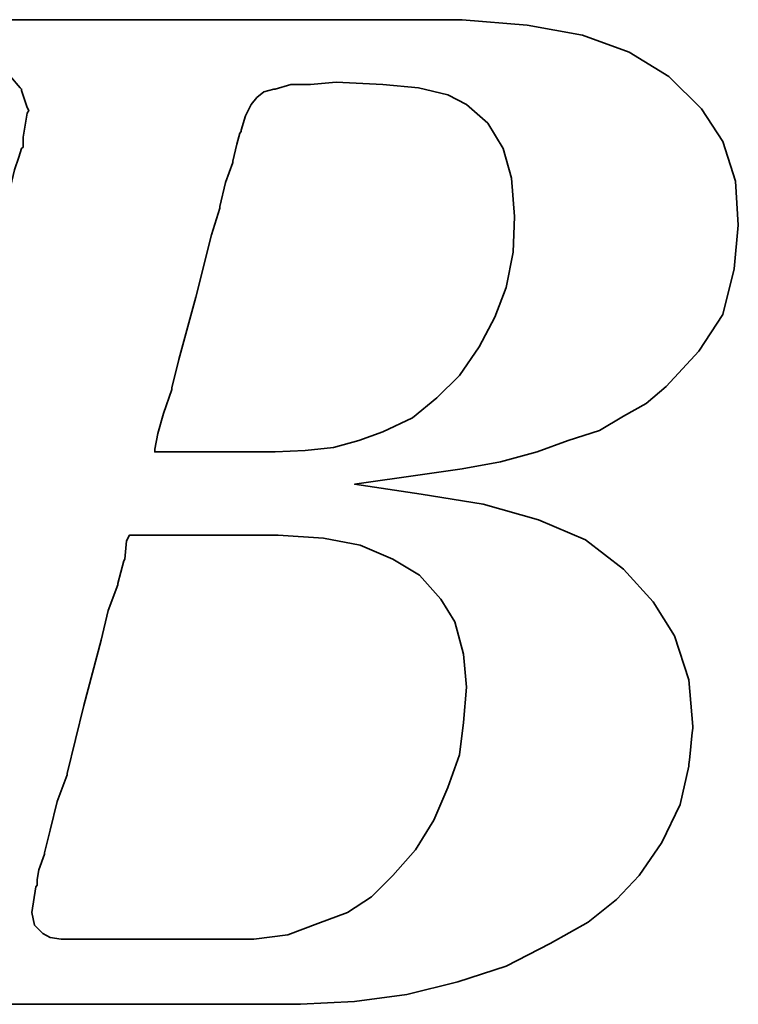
# Model space of a CAD drawing. Header units: millimetres. Extents: x 778 to 970, y 785 to 917.
# Tile 22 of 54: x 935.96 to 937.42, y 854.36 to 856.36. Entities that reach past the tile are written whole.
import ezdxf

# ---------------------------------------------------------------- set-up
doc = ezdxf.new("R2010")
doc.units = ezdxf.units.MM
doc.header["$LTSCALE"] = 0.1
doc.layers.add('layer 1', color=7, linetype='CONTINUOUS')

msp = doc.modelspace()

# ---------------------------------------------------------------- linework, layer by layer
at = {"layer": 'layer 1', "color": 1, "lineweight": 35}
for points, knots in [([(935.5645, 854.5776), (935.5645, 854.5776), (935.5417, 854.5257), (935.5417, 854.5257), (935.5417, 854.5257), (935.5417, 854.5257), (935.5387, 854.52), (935.5387, 854.52), (935.5387, 854.52), (935.5387, 854.52), (935.5387, 854.517), (935.5387, 854.517), (935.5387, 854.517), (935.5387, 854.517), (935.5045, 854.4828), (935.5045, 854.4828), (935.5045, 854.4828), (935.5045, 854.4828), (935.5015, 854.4828), (935.5015, 854.4828), (935.5015, 854.4828), (935.5015, 854.4828), (935.4985, 854.4798), (935.4985, 854.4798), (935.4985, 854.4798), (935.4985, 854.4798), (935.4523, 854.4567), (935.4523, 854.4567), (935.4523, 854.4567), (935.4523, 854.4567), (935.4469, 854.4567), (935.4469, 854.4567), (935.4469, 854.4567), (935.4469, 854.4567), (935.4439, 854.454), (935.4439, 854.454), (935.4439, 854.454), (935.4439, 854.454), (935.3917, 854.448), (935.3917, 854.448), (935.3917, 854.448), (935.3917, 854.448), (935.3893, 854.448), (935.3893, 854.448), (935.3893, 854.448), (935.3893, 854.448), (935.3833, 854.448), (935.3833, 854.448), (935.3833, 854.448), (935.3833, 854.448), (935.3659, 854.448), (935.3659, 854.448), (935.3659, 854.448), (935.3659, 854.448), (935.3197, 854.448), (935.3197, 854.448), (935.3197, 854.448), (935.3197, 854.448), (935.2741, 854.448), (935.2741, 854.448), (935.2741, 854.448), (935.2741, 854.448), (935.2681, 854.448), (935.2681, 854.448), (935.2681, 854.448), (935.2681, 854.448), (935.2681, 854.4453), (935.2681, 854.4453), (935.2681, 854.4453), (935.2681, 854.4453), (935.2651, 854.4423), (935.2651, 854.4423), (935.2651, 854.4423), (935.2651, 854.4423), (935.2537, 854.3994), (935.2537, 854.3994), (935.2537, 854.3994), (935.2537, 854.3994), (935.2453, 854.3589), (935.2453, 854.3589), (935.2453, 854.3589), (935.2453, 854.3589), (935.2507, 854.3589), (935.2507, 854.3589), (935.2507, 854.3589), (935.2507, 854.3589), (935.2741, 854.3589), (935.2741, 854.3589), (935.2741, 854.3589), (935.2741, 854.3589), (935.3371, 854.3589), (935.3371, 854.3589), (935.3371, 854.3589), (935.3371, 854.3589), (935.4238, 854.3589), (935.4238, 854.3589), (935.4238, 854.3589), (935.4238, 854.3589), (935.5213, 854.3589), (935.5213, 854.3589), (935.5213, 854.3589), (935.5213, 854.3589), (935.6365, 854.3589), (935.6365, 854.3589), (935.6365, 854.3589), (935.6365, 854.3589), (935.8729, 854.3589), (935.8729, 854.3589), (935.8729, 854.3589), (935.8729, 854.3589), (936.1147, 854.3589), (936.1147, 854.3589), (936.1147, 854.3589), (936.1147, 854.3589), (936.2299, 854.3589), (936.2299, 854.3589), (936.2299, 854.3589), (936.2299, 854.3589), (936.3277, 854.3589), (936.3277, 854.3589), (936.3277, 854.3589), (936.3277, 854.3589), (936.4141, 854.3589), (936.4141, 854.3589), (936.4141, 854.3589), (936.4141, 854.3589), (936.4771, 854.3589), (936.4771, 854.3589), (936.4771, 854.3589), (936.4771, 854.3589), (936.5005, 854.3589), (936.5005, 854.3589), (936.5005, 854.3589), (936.5005, 854.3589), (936.5179, 854.3589), (936.5179, 854.3589), (936.5179, 854.3589), (936.5179, 854.3589), (936.5293, 854.3589), (936.5293, 854.3589), (936.5293, 854.3589), (936.5293, 854.3589), (936.5347, 854.3589), (936.5347, 854.3589), (936.5347, 854.3589), (936.5347, 854.3589), (936.6445, 854.3646), (936.6445, 854.3646), (936.6445, 854.3646), (936.6445, 854.3646), (936.7507, 854.379), (936.7507, 854.379), (936.7507, 854.379), (936.7507, 854.379), (936.8545, 854.4048), (936.8545, 854.4048), (936.8545, 854.4048), (936.8545, 854.4048), (936.9523, 854.4366), (936.9523, 854.4366), (936.9523, 854.4366), (936.9523, 854.4366), (937.0417, 854.4828), (937.0417, 854.4828), (937.0417, 854.4828), (937.0417, 854.4828), (937.1191, 854.5257), (937.1191, 854.5257), (937.1191, 854.5257), (937.1191, 854.5257), (937.1767, 854.5719), (937.1767, 854.5719), (937.1767, 854.5719), (937.1767, 854.5719), (937.2229, 854.6208), (937.2229, 854.6208), (937.2229, 854.6208), (937.2229, 854.6208), (937.2691, 854.6874), (937.2691, 854.6874), (937.2691, 854.6874), (937.2691, 854.6874), (937.3063, 854.7648), (937.3063, 854.7648), (937.3063, 854.7648), (937.3063, 854.7648), (937.3237, 854.8428), (937.3237, 854.8428), (937.3237, 854.8428), (937.3237, 854.8428), (937.3321, 854.9232), (937.3321, 854.9232), (937.3321, 854.9232), (937.3321, 854.9232), (937.3237, 855.018), (937.3237, 855.018), (937.3237, 855.018), (937.3237, 855.018), (937.2949, 855.1074), (937.2949, 855.1074), (937.2949, 855.1074), (937.2949, 855.1074), (937.2517, 855.1764), (937.2517, 855.1764), (937.2517, 855.1764), (937.2517, 855.1764), (937.1911, 855.243), (937.1911, 855.243), (937.1911, 855.243), (937.1911, 855.243), (937.1137, 855.303), (937.1137, 855.303), (937.1137, 855.303), (937.1137, 855.303), (937.0183, 855.3435), (937.0183, 855.3435), (937.0183, 855.3435), (937.0183, 855.3435), (936.9061, 855.375), (936.9061, 855.375), (936.9061, 855.375), (936.9061, 855.375), (936.7795, 855.3954), (936.7795, 855.3954), (936.7795, 855.3954), (936.7795, 855.3954), (936.6445, 855.4158), (936.6445, 855.4158), (936.6445, 855.4158), (936.6445, 855.4158), (936.7825, 855.4356), (936.7825, 855.4356), (936.7825, 855.4356), (936.7825, 855.4356), (936.8629, 855.447), (936.8629, 855.447), (936.8629, 855.447), (936.8629, 855.447), (936.9409, 855.4614), (936.9409, 855.4614), (936.9409, 855.4614), (936.9409, 855.4614), (937.0159, 855.4815), (937.0159, 855.4815), (937.0159, 855.4815), (937.0159, 855.4815), (937.0789, 855.5046), (937.0789, 855.5046), (937.0789, 855.5046), (937.0789, 855.5046), (937.1425, 855.525), (937.1425, 855.525), (937.1425, 855.525), (937.1425, 855.525), (937.1911, 855.5538), (937.1911, 855.5538), (937.1911, 855.5538), (937.1911, 855.5538), (937.2373, 855.5796), (937.2373, 855.5796), (937.2373, 855.5796), (937.2373, 855.5796), (937.2778, 855.6144), (937.2778, 855.6144), (937.2778, 855.6144), (937.2778, 855.6144), (937.3441, 855.6864), (937.3441, 855.6864), (937.3441, 855.6864), (937.3441, 855.6864), (937.3927, 855.7608), (937.3927, 855.7608), (937.3927, 855.7608), (937.3927, 855.7608), (937.4161, 855.8532), (937.4161, 855.8532), (937.4161, 855.8532), (937.4161, 855.8532), (937.4245, 855.9423), (937.4245, 855.9423), (937.4245, 855.9423), (937.4245, 855.9423), (937.4185, 856.0314), (937.4185, 856.0314), (937.4185, 856.0314), (937.4185, 856.0314), (937.3927, 856.1124), (937.3927, 856.1124), (937.3927, 856.1124), (937.3927, 856.1124), (937.3495, 856.1784), (937.3495, 856.1784), (937.3495, 856.1784), (937.3495, 856.1784), (937.2832, 856.2444), (937.2832, 856.2444), (937.2832, 856.2444), (937.2832, 856.2444), (937.2028, 856.2936), (937.2028, 856.2936), (937.2028, 856.2936), (937.2028, 856.2936), (937.1077, 856.3284), (937.1077, 856.3284), (937.1077, 856.3284), (937.1077, 856.3284), (936.9955, 856.3482), (936.9955, 856.3482), (936.9955, 856.3482), (936.9955, 856.3482), (936.8629, 856.3596), (936.8629, 856.3596), (936.8629, 856.3596), (936.8629, 856.3596), (936.8515, 856.3596), (936.8515, 856.3596), (936.8515, 856.3596), (936.8515, 856.3596), (936.8113, 856.3596), (936.8113, 856.3596), (936.8113, 856.3596), (936.8113, 856.3596), (936.7537, 856.3596), (936.7537, 856.3596), (936.7537, 856.3596), (936.7537, 856.3596), (936.6787, 856.3596), (936.6787, 856.3596), (936.6787, 856.3596), (936.6787, 856.3596), (936.5869, 856.3596), (936.5869, 856.3596), (936.5869, 856.3596), (936.5869, 856.3596), (936.4891, 856.3596), (936.4891, 856.3596), (936.4891, 856.3596), (936.4891, 856.3596), (936.2698, 856.3596), (936.2698, 856.3596), (936.2698, 856.3596), (936.2698, 856.3596), (936.0511, 856.3596), (936.0511, 856.3596), (936.0511, 856.3596), (936.0511, 856.3596), (935.9533, 856.3596), (935.9533, 856.3596), (935.9533, 856.3596), (935.9533, 856.3596), (935.8615, 856.3596), (935.8615, 856.3596), (935.8615, 856.3596), (935.8615, 856.3596), (935.7865, 856.3596), (935.7865, 856.3596), (935.7865, 856.3596), (935.7865, 856.3596), (935.7262, 856.3596), (935.7262, 856.3596), (935.7262, 856.3596), (935.7262, 856.3596), (935.6941, 856.3596), (935.6941, 856.3596), (935.6941, 856.3596), (935.6941, 856.3596), (935.6941, 856.3569), (935.6941, 856.3569), (935.6941, 856.3569), (935.6941, 856.3569), (935.6911, 856.3542), (935.6911, 856.3542), (935.6911, 856.3542), (935.6911, 856.3542), (935.6797, 856.308), (935.6797, 856.308), (935.6797, 856.308), (935.6797, 856.308), (935.6713, 856.2708), (935.6713, 856.2708), (935.6713, 856.2708), (935.6713, 856.2708), (935.7343, 856.2708), (935.7343, 856.2708), (935.7343, 856.2708), (935.7343, 856.2708), (935.7919, 856.2708), (935.7919, 856.2708), (935.7919, 856.2708), (935.7919, 856.2708), (935.8096, 856.2708), (935.8096, 856.2708), (935.8096, 856.2708), (935.8096, 856.2708), (935.815, 856.2708), (935.815, 856.2708), (935.815, 856.2708), (935.815, 856.2708), (935.8555, 856.2708), (935.8555, 856.2708), (935.8555, 856.2708), (935.8555, 856.2708), (935.8585, 856.2708), (935.8585, 856.2708), (935.8585, 856.2708), (935.8585, 856.2708), (935.8615, 856.2675), (935.8615, 856.2675), (935.8615, 856.2675), (935.8615, 856.2675), (935.8873, 856.2618), (935.8873, 856.2618), (935.8873, 856.2618), (935.8873, 856.2618), (935.9161, 856.2564), (935.9161, 856.2564), (935.9161, 856.2564), (935.9161, 856.2564), (935.9185, 856.2564), (935.9185, 856.2564), (935.9185, 856.2564), (935.9185, 856.2564), (935.9359, 856.2504), (935.9359, 856.2504), (935.9359, 856.2504), (935.9359, 856.2504), (935.9419, 856.2504), (935.9419, 856.2504), (935.9419, 856.2504), (935.9419, 856.2504), (935.9449, 856.2444), (935.9449, 856.2444), (935.9449, 856.2444), (935.9449, 856.2444), (935.9647, 856.2213), (935.9647, 856.2213), (935.9647, 856.2213), (935.9647, 856.2213), (935.9677, 856.2186), (935.9677, 856.2186), (935.9677, 856.2186), (935.9677, 856.2186), (935.9677, 856.2156), (935.9677, 856.2156), (935.9677, 856.2156), (935.9677, 856.2156), (935.9791, 856.1814), (935.9791, 856.1814), (935.9791, 856.1814), (935.9791, 856.1814), (935.9821, 856.1754), (935.9821, 856.1754), (935.9821, 856.1754), (935.9821, 856.1754), (935.9791, 856.17), (935.9791, 856.17), (935.9791, 856.17), (935.9791, 856.17), (935.9707, 856.1208), (935.9707, 856.1208), (935.9707, 856.1208), (935.9707, 856.1208), (935.9707, 856.1034), (935.9707, 856.1034), (935.9707, 856.1034), (935.9707, 856.1034), (935.9707, 856.1004), (935.9707, 856.1004), (935.9707, 856.1004), (935.9707, 856.1004), (935.9677, 856.098), (935.9677, 856.098), (935.9677, 856.098), (935.9677, 856.098), (935.962, 856.0806), (935.962, 856.0806), (935.962, 856.0806), (935.962, 856.0806), (935.9533, 856.0548), (935.9533, 856.0548), (935.9533, 856.0548), (935.9533, 856.0548), (935.9449, 856.02), (935.9449, 856.02), (935.9449, 856.02), (935.9449, 856.02), (935.9329, 855.9798), (935.9329, 855.9798), (935.9329, 855.9798), (935.9329, 855.9798), (935.9071, 855.8817), (935.9071, 855.8817), (935.9071, 855.8817), (935.9071, 855.8817), (935.8759, 855.7608), (935.8759, 855.7608), (935.8759, 855.7608), (935.8759, 855.7608), (935.8411, 855.6312), (935.8411, 855.6312), (935.8411, 855.6312), (935.8411, 855.6312), (935.7661, 855.3519), (935.7661, 855.3519), (935.7661, 855.3519), (935.7661, 855.3519), (935.6911, 855.0702), (935.6911, 855.0702), (935.6911, 855.0702), (935.6911, 855.0702), (935.6569, 854.9376), (935.6569, 854.9376), (935.6569, 854.9376), (935.6569, 854.9376), (935.6251, 854.8224), (935.6251, 854.8224), (935.6251, 854.8224), (935.6251, 854.8224), (935.5993, 854.7243), (935.5993, 854.7243), (935.5993, 854.7243), (935.5993, 854.7243), (935.5906, 854.6841), (935.5906, 854.6841), (935.5906, 854.6841), (935.5906, 854.6841), (935.5819, 854.6469), (935.5819, 854.6469), (935.5819, 854.6469), (935.5819, 854.6469), (935.5819, 854.6442), (935.5819, 854.6442), (935.5819, 854.6442), (935.5819, 854.6442), (935.5735, 854.6208), (935.5735, 854.6208), (935.5735, 854.6208), (935.5735, 854.6208), (935.5675, 854.5977), (935.5675, 854.5977), (935.5675, 854.5977), (935.5675, 854.5977), (935.5675, 854.589), (935.5675, 854.589), (935.5675, 854.589), (935.5675, 854.589), (935.5675, 854.5836), (935.5675, 854.5836), (935.5675, 854.5836), (935.5675, 854.5836), (935.5675, 854.5806), (935.5675, 854.5806), (935.5675, 854.5806), (935.5675, 854.5806), (935.5645, 854.5776), (935.5645, 854.5776)], [0, 0, 0, 0, 0.007194, 0.007194, 0.007194, 0.007194, 0.014388, 0.014388, 0.014388, 0.014388, 0.021583, 0.021583, 0.021583, 0.021583, 0.028777, 0.028777, 0.028777, 0.028777, 0.035971, 0.035971, 0.035971, 0.035971, 0.043165, 0.043165, 0.043165, 0.043165, 0.05036, 0.05036, 0.05036, 0.05036, 0.057554, 0.057554, 0.057554, 0.057554, 0.064748, 0.064748, 0.064748, 0.064748, 0.071942, 0.071942, 0.071942, 0.071942, 0.079137, 0.079137, 0.079137, 0.079137, 0.086331, 0.086331, 0.086331, 0.086331, 0.093525, 0.093525, 0.093525, 0.093525, 0.100719, 0.100719, 0.100719, 0.100719, 0.107914, 0.107914, 0.107914, 0.107914, 0.115108, 0.115108, 0.115108, 0.115108, 0.122302, 0.122302, 0.122302, 0.122302, 0.129496, 0.129496, 0.129496, 0.129496, 0.136691, 0.136691, 0.136691, 0.136691, 0.143885, 0.143885, 0.143885, 0.143885, 0.151079, 0.151079, 0.151079, 0.151079, 0.158273, 0.158273, 0.158273, 0.158273, 0.165468, 0.165468, 0.165468, 0.165468, 0.172662, 0.172662, 0.172662, 0.172662, 0.179856, 0.179856, 0.179856, 0.179856, 0.18705, 0.18705, 0.18705, 0.18705, 0.194245, 0.194245, 0.194245, 0.194245, 0.201439, 0.201439, 0.201439, 0.201439, 0.208633, 0.208633, 0.208633, 0.208633, 0.215827, 0.215827, 0.215827, 0.215827, 0.223022, 0.223022, 0.223022, 0.223022, 0.230216, 0.230216, 0.230216, 0.230216, 0.23741, 0.23741, 0.23741, 0.23741, 0.244604, 0.244604, 0.244604, 0.244604, 0.251799, 0.251799, 0.251799, 0.251799, 0.258993, 0.258993, 0.258993, 0.258993, 0.266187, 0.266187, 0.266187, 0.266187, 0.273381, 0.273381, 0.273381, 0.273381, 0.280576, 0.280576, 0.280576, 0.280576, 0.28777, 0.28777, 0.28777, 0.28777, 0.294964, 0.294964, 0.294964, 0.294964, 0.302158, 0.302158, 0.302158, 0.302158, 0.309353, 0.309353, 0.309353, 0.309353, 0.316547, 0.316547, 0.316547, 0.316547, 0.323741, 0.323741, 0.323741, 0.323741, 0.330935, 0.330935, 0.330935, 0.330935, 0.338129, 0.338129, 0.338129, 0.33813, 0.345324, 0.345324, 0.345324, 0.345324, 0.352518, 0.352518, 0.352518, 0.352518, 0.359712, 0.359712, 0.359712, 0.359712, 0.366906, 0.366906, 0.366906, 0.366906, 0.374101, 0.374101, 0.374101, 0.374101, 0.381295, 0.381295, 0.381295, 0.381295, 0.388489, 0.388489, 0.388489, 0.388489, 0.395683, 0.395683, 0.395683, 0.395683, 0.402878, 0.402878, 0.402878, 0.402878, 0.410072, 0.410072, 0.410072, 0.410072, 0.417266, 0.417266, 0.417266, 0.417266, 0.42446, 0.42446, 0.42446, 0.42446, 0.431655, 0.431655, 0.431655, 0.431655, 0.438849, 0.438849, 0.438849, 0.438849, 0.446043, 0.446043, 0.446043, 0.446043, 0.453237, 0.453237, 0.453237, 0.453237, 0.460432, 0.460432, 0.460432, 0.460432, 0.467626, 0.467626, 0.467626, 0.467626, 0.47482, 0.47482, 0.47482, 0.47482, 0.482014, 0.482014, 0.482014, 0.482014, 0.489209, 0.489209, 0.489209, 0.489209, 0.496403, 0.496403, 0.496403, 0.496403, 0.503597, 0.503597, 0.503597, 0.503597, 0.510791, 0.510791, 0.510791, 0.510791, 0.517986, 0.517986, 0.517986, 0.517986, 0.52518, 0.52518, 0.52518, 0.52518, 0.532374, 0.532374, 0.532374, 0.532374, 0.539568, 0.539568, 0.539568, 0.539568, 0.546763, 0.546763, 0.546763, 0.546763, 0.553957, 0.553957, 0.553957, 0.553957, 0.561151, 0.561151, 0.561151, 0.561151, 0.568345, 0.568345, 0.568345, 0.568345, 0.57554, 0.57554, 0.57554, 0.57554, 0.582734, 0.582734, 0.582734, 0.582734, 0.589928, 0.589928, 0.589928, 0.589928, 0.597122, 0.597122, 0.597122, 0.597122, 0.604317, 0.604317, 0.604317, 0.604317, 0.611511, 0.611511, 0.611511, 0.611511, 0.618705, 0.618705, 0.618705, 0.618705, 0.625899, 0.625899, 0.625899, 0.625899, 0.633094, 0.633094, 0.633094, 0.633094, 0.640288, 0.640288, 0.640288, 0.640288, 0.647482, 0.647482, 0.647482, 0.647482, 0.654676, 0.654676, 0.654676, 0.654676, 0.661871, 0.661871, 0.661871, 0.661871, 0.669065, 0.669065, 0.669065, 0.669065, 0.676259, 0.676259, 0.676259, 0.676259, 0.683453, 0.683453, 0.683453, 0.683453, 0.690647, 0.690647, 0.690647, 0.690647, 0.697842, 0.697842, 0.697842, 0.697842, 0.705036, 0.705036, 0.705036, 0.705036, 0.71223, 0.71223, 0.71223, 0.71223, 0.719424, 0.719424, 0.719424, 0.719424, 0.726619, 0.726619, 0.726619, 0.726619, 0.733813, 0.733813, 0.733813, 0.733813, 0.741007, 0.741007, 0.741007, 0.741007, 0.748201, 0.748201, 0.748201, 0.748201, 0.755396, 0.755396, 0.755396, 0.755396, 0.76259, 0.76259, 0.76259, 0.76259, 0.769784, 0.769784, 0.769784, 0.769784, 0.776978, 0.776978, 0.776978, 0.776978, 0.784173, 0.784173, 0.784173, 0.784173, 0.791367, 0.791367, 0.791367, 0.791367, 0.798561, 0.798561, 0.798561, 0.798561, 0.805755, 0.805755, 0.805755, 0.805755, 0.81295, 0.81295, 0.81295, 0.81295, 0.820144, 0.820144, 0.820144, 0.820144, 0.827338, 0.827338, 0.827338, 0.827338, 0.834532, 0.834532, 0.834532, 0.834532, 0.841727, 0.841727, 0.841727, 0.841727, 0.848921, 0.848921, 0.848921, 0.848921, 0.856115, 0.856115, 0.856115, 0.856115, 0.863309, 0.863309, 0.863309, 0.863309, 0.870504, 0.870504, 0.870504, 0.870504, 0.877698, 0.877698, 0.877698, 0.877698, 0.884892, 0.884892, 0.884892, 0.884892, 0.892086, 0.892086, 0.892086, 0.892086, 0.899281, 0.899281, 0.899281, 0.899281, 0.906475, 0.906475, 0.906475, 0.906475, 0.913669, 0.913669, 0.913669, 0.913669, 0.920863, 0.920863, 0.920863, 0.920863, 0.928058, 0.928058, 0.928058, 0.928058, 0.935252, 0.935252, 0.935252, 0.935252, 0.942446, 0.942446, 0.942446, 0.942446, 0.94964, 0.94964, 0.94964, 0.94964, 0.956835, 0.956835, 0.956835, 0.956835, 0.964029, 0.964029, 0.964029, 0.964029, 0.971223, 0.971223, 0.971223, 0.971223, 0.978417, 0.978417, 0.978417, 0.978417, 0.985612, 0.985612, 0.985612, 0.985612, 0.992806, 0.992806, 0.992806, 0.992806, 1, 1, 1, 1]), ([(936.4225, 856.164), (936.4225, 856.164), (936.4141, 856.1352), (936.4141, 856.1352), (936.4141, 856.1352), (936.4141, 856.1352), (936.4141, 856.1322), (936.4141, 856.1322), (936.4141, 856.1322), (936.4141, 856.1322), (936.4111, 856.1292), (936.4111, 856.1292), (936.4111, 856.1292), (936.4111, 856.1292), (936.4051, 856.1064), (936.4051, 856.1064), (936.4051, 856.1064), (936.4051, 856.1064), (936.3967, 856.0719), (936.3967, 856.0719), (936.3967, 856.0719), (936.3967, 856.0719), (936.3967, 856.0692), (936.3967, 856.0692), (936.3967, 856.0692), (936.3967, 856.0692), (936.3823, 856.029), (936.3823, 856.029), (936.3823, 856.029), (936.3823, 856.029), (936.3706, 855.9798), (936.3706, 855.9798), (936.3706, 855.9798), (936.3706, 855.9798), (936.3706, 855.9768), (936.3706, 855.9768), (936.3706, 855.9768), (936.3706, 855.9768), (936.3535, 855.9222), (936.3535, 855.9222), (936.3535, 855.9222), (936.3535, 855.9222), (936.3217, 855.7956), (936.3217, 855.7956), (936.3217, 855.7956), (936.3217, 855.7956), (936.2875, 855.669), (936.2875, 855.669), (936.2875, 855.669), (936.2875, 855.669), (936.2731, 855.6114), (936.2731, 855.6114), (936.2731, 855.6114), (936.2731, 855.6114), (936.2731, 855.6084), (936.2731, 855.6084), (936.2731, 855.6084), (936.2731, 855.6084), (936.2557, 855.5592), (936.2557, 855.5592), (936.2557, 855.5592), (936.2557, 855.5592), (936.2443, 855.519), (936.2443, 855.519), (936.2443, 855.519), (936.2443, 855.519), (936.2383, 855.4872), (936.2383, 855.4872), (936.2383, 855.4872), (936.2383, 855.4872), (936.2383, 855.4815), (936.2383, 855.4815), (936.2383, 855.4815), (936.2383, 855.4815), (936.2527, 855.4815), (936.2527, 855.4815), (936.2527, 855.4815), (936.2527, 855.4815), (936.2989, 855.4815), (936.2989, 855.4815), (936.2989, 855.4815), (936.2989, 855.4815), (936.3505, 855.4815), (936.3505, 855.4815), (936.3505, 855.4815), (936.3505, 855.4815), (936.4027, 855.4815), (936.4027, 855.4815), (936.4027, 855.4815), (936.4027, 855.4815), (936.4429, 855.4815), (936.4429, 855.4815), (936.4429, 855.4815), (936.4429, 855.4815), (936.4717, 855.4815), (936.4717, 855.4815), (936.4717, 855.4815), (936.4717, 855.4815), (936.4831, 855.4815), (936.4831, 855.4815), (936.4831, 855.4815), (936.4831, 855.4815), (936.5437, 855.4845), (936.5437, 855.4845), (936.5437, 855.4845), (936.5437, 855.4845), (936.6013, 855.4905), (936.6013, 855.4905), (936.6013, 855.4905), (936.6013, 855.4905), (936.6529, 855.5046), (936.6529, 855.5046), (936.6529, 855.5046), (936.6529, 855.5046), (936.7021, 855.522), (936.7021, 855.522), (936.7021, 855.522), (936.7021, 855.522), (936.7621, 855.5508), (936.7621, 855.5508), (936.7621, 855.5508), (936.7621, 855.5508), (936.8113, 855.591), (936.8113, 855.591), (936.8113, 855.591), (936.8113, 855.591), (936.8575, 855.6369), (936.8575, 855.6369), (936.8575, 855.6369), (936.8575, 855.6369), (936.8977, 855.6948), (936.8977, 855.6948), (936.8977, 855.6948), (936.8977, 855.6948), (936.9295, 855.7554), (936.9295, 855.7554), (936.9295, 855.7554), (936.9295, 855.7554), (936.9523, 855.8154), (936.9523, 855.8154), (936.9523, 855.8154), (936.9523, 855.8154), (936.9667, 855.8874), (936.9667, 855.8874), (936.9667, 855.8874), (936.9667, 855.8874), (936.9697, 855.9594), (936.9697, 855.9594), (936.9697, 855.9594), (936.9697, 855.9594), (936.9637, 856.0374), (936.9637, 856.0374), (936.9637, 856.0374), (936.9637, 856.0374), (936.9463, 856.098), (936.9463, 856.098), (936.9463, 856.098), (936.9463, 856.098), (936.9151, 856.1496), (936.9151, 856.1496), (936.9151, 856.1496), (936.9151, 856.1496), (936.8719, 856.1871), (936.8719, 856.1871), (936.8719, 856.1871), (936.8719, 856.1871), (936.8341, 856.2072), (936.8341, 856.2072), (936.8341, 856.2072), (936.8341, 856.2072), (936.7741, 856.2213), (936.7741, 856.2213), (936.7741, 856.2213), (936.7741, 856.2213), (936.7021, 856.2276), (936.7021, 856.2276), (936.7021, 856.2276), (936.7021, 856.2276), (936.6067, 856.233), (936.6067, 856.233), (936.6067, 856.233), (936.6067, 856.233), (936.5551, 856.2276), (936.5551, 856.2276), (936.5551, 856.2276), (936.5551, 856.2276), (936.5524, 856.2276), (936.5524, 856.2276), (936.5524, 856.2276), (936.5524, 856.2276), (936.5149, 856.2276), (936.5149, 856.2276), (936.5149, 856.2276), (936.5149, 856.2276), (936.4831, 856.2186), (936.4831, 856.2186), (936.4831, 856.2186), (936.4831, 856.2186), (936.4801, 856.2186), (936.4801, 856.2186), (936.4801, 856.2186), (936.4801, 856.2186), (936.4603, 856.2132), (936.4603, 856.2132), (936.4603, 856.2132), (936.4603, 856.2132), (936.4459, 856.2012), (936.4459, 856.2012), (936.4459, 856.2012), (936.4459, 856.2012), (936.4339, 856.1871), (936.4339, 856.1871), (936.4339, 856.1871), (936.4339, 856.1871), (936.4225, 856.164), (936.4225, 856.164)], [0, 0, 0, 0, 0.018519, 0.018519, 0.018519, 0.018519, 0.037037, 0.037037, 0.037037, 0.037037, 0.055556, 0.055556, 0.055556, 0.055556, 0.074074, 0.074074, 0.074074, 0.074074, 0.092593, 0.092593, 0.092593, 0.092593, 0.111111, 0.111111, 0.111111, 0.111111, 0.12963, 0.12963, 0.12963, 0.12963, 0.148148, 0.148148, 0.148148, 0.148148, 0.166667, 0.166667, 0.166667, 0.166667, 0.185185, 0.185185, 0.185185, 0.185185, 0.203704, 0.203704, 0.203704, 0.203704, 0.222222, 0.222222, 0.222222, 0.222222, 0.240741, 0.240741, 0.240741, 0.240741, 0.259259, 0.259259, 0.259259, 0.259259, 0.277778, 0.277778, 0.277778, 0.277778, 0.296296, 0.296296, 0.296296, 0.296296, 0.314815, 0.314815, 0.314815, 0.314815, 0.333333, 0.333333, 0.333333, 0.333333, 0.351852, 0.351852, 0.351852, 0.351852, 0.37037, 0.37037, 0.37037, 0.37037, 0.388889, 0.388889, 0.388889, 0.388889, 0.407407, 0.407407, 0.407407, 0.407407, 0.425926, 0.425926, 0.425926, 0.425926, 0.444444, 0.444444, 0.444444, 0.444444, 0.462963, 0.462963, 0.462963, 0.462963, 0.481481, 0.481481, 0.481481, 0.481481, 0.5, 0.5, 0.5, 0.5, 0.518519, 0.518519, 0.518519, 0.518519, 0.537037, 0.537037, 0.537037, 0.537037, 0.555556, 0.555556, 0.555556, 0.555556, 0.574074, 0.574074, 0.574074, 0.574074, 0.592593, 0.592593, 0.592593, 0.592593, 0.611111, 0.611111, 0.611111, 0.611111, 0.62963, 0.62963, 0.62963, 0.62963, 0.648148, 0.648148, 0.648148, 0.648148, 0.666667, 0.666667, 0.666667, 0.666667, 0.685185, 0.685185, 0.685185, 0.685185, 0.703704, 0.703704, 0.703704, 0.703704, 0.722222, 0.722222, 0.722222, 0.722222, 0.740741, 0.740741, 0.740741, 0.740741, 0.759259, 0.759259, 0.759259, 0.759259, 0.777778, 0.777778, 0.777778, 0.777778, 0.796296, 0.796296, 0.796296, 0.796296, 0.814815, 0.814815, 0.814815, 0.814815, 0.833333, 0.833333, 0.833333, 0.833333, 0.851852, 0.851852, 0.851852, 0.851852, 0.87037, 0.87037, 0.87037, 0.87037, 0.888889, 0.888889, 0.888889, 0.888889, 0.907407, 0.907407, 0.907407, 0.907407, 0.925926, 0.925926, 0.925926, 0.925926, 0.944444, 0.944444, 0.944444, 0.944444, 0.962963, 0.962963, 0.962963, 0.962963, 0.981481, 0.981481, 0.981481, 0.981481, 1, 1, 1, 1]), ([(935.9992, 854.6124), (935.9992, 854.6124), (935.9992, 854.6007), (935.9992, 854.6007), (935.9992, 854.6007), (935.9992, 854.6007), (935.9965, 854.5977), (935.9965, 854.5977), (935.9965, 854.5977), (935.9965, 854.5977), (935.9881, 854.5458), (935.9881, 854.5458), (935.9881, 854.5458), (935.9881, 854.5458), (935.9935, 854.52), (935.9935, 854.52), (935.9935, 854.52), (935.9935, 854.52), (936.0109, 854.5026), (936.0109, 854.5026), (936.0109, 854.5026), (936.0109, 854.5026), (936.0253, 854.4945), (936.0253, 854.4945), (936.0253, 854.4945), (936.0253, 854.4945), (936.0481, 854.4912), (936.0481, 854.4912), (936.0481, 854.4912), (936.0481, 854.4912), (936.0859, 854.4912), (936.0859, 854.4912), (936.0859, 854.4912), (936.0859, 854.4912), (936.1261, 854.4912), (936.1261, 854.4912), (936.1261, 854.4912), (936.1261, 854.4912), (936.1375, 854.4912), (936.1375, 854.4912), (936.1375, 854.4912), (936.1375, 854.4912), (936.1666, 854.4912), (936.1666, 854.4912), (936.1666, 854.4912), (936.1666, 854.4912), (936.2467, 854.4912), (936.2467, 854.4912), (936.2467, 854.4912), (936.2467, 854.4912), (936.3277, 854.4912), (936.3277, 854.4912), (936.3277, 854.4912), (936.3277, 854.4912), (936.3565, 854.4912), (936.3565, 854.4912), (936.3565, 854.4912), (936.3565, 854.4912), (936.3649, 854.4912), (936.3649, 854.4912), (936.3649, 854.4912), (936.3649, 854.4912), (936.4399, 854.4912), (936.4399, 854.4912), (936.4399, 854.4912), (936.4399, 854.4912), (936.5089, 854.5002), (936.5089, 854.5002), (936.5089, 854.5002), (936.5089, 854.5002), (936.5695, 854.523), (936.5695, 854.523), (936.5695, 854.523), (936.5695, 854.523), (936.6301, 854.5458), (936.6301, 854.5458), (936.6301, 854.5458), (936.6301, 854.5458), (936.6787, 854.5776), (936.6787, 854.5776), (936.6787, 854.5776), (936.6787, 854.5776), (936.7219, 854.6208), (936.7219, 854.6208), (936.7219, 854.6208), (936.7219, 854.6208), (936.7681, 854.673), (936.7681, 854.673), (936.7681, 854.673), (936.7681, 854.673), (936.8053, 854.733), (936.8053, 854.733), (936.8053, 854.733), (936.8053, 854.733), (936.8341, 854.7993), (936.8341, 854.7993), (936.8341, 854.7993), (936.8341, 854.7993), (936.8575, 854.8656), (936.8575, 854.8656), (936.8575, 854.8656), (936.8575, 854.8656), (936.8659, 854.9316), (936.8659, 854.9316), (936.8659, 854.9316), (936.8659, 854.9316), (936.8719, 855.0036), (936.8719, 855.0036), (936.8719, 855.0036), (936.8719, 855.0036), (936.8659, 855.0702), (936.8659, 855.0702), (936.8659, 855.0702), (936.8659, 855.0702), (936.8485, 855.1362), (936.8485, 855.1362), (936.8485, 855.1362), (936.8485, 855.1362), (936.8197, 855.1821), (936.8197, 855.1821), (936.8197, 855.1821), (936.8197, 855.1821), (936.7765, 855.231), (936.7765, 855.231), (936.7765, 855.231), (936.7765, 855.231), (936.7219, 855.2631), (936.7219, 855.2631), (936.7219, 855.2631), (936.7219, 855.2631), (936.6556, 855.2916), (936.6556, 855.2916), (936.6556, 855.2916), (936.6556, 855.2916), (936.5812, 855.306), (936.5812, 855.306), (936.5812, 855.306), (936.5812, 855.306), (936.4891, 855.312), (936.4891, 855.312), (936.4891, 855.312), (936.4891, 855.312), (936.4831, 855.312), (936.4831, 855.312), (936.4831, 855.312), (936.4831, 855.312), (936.4717, 855.312), (936.4717, 855.312), (936.4717, 855.312), (936.4717, 855.312), (936.4369, 855.312), (936.4369, 855.312), (936.4369, 855.312), (936.4369, 855.312), (936.3907, 855.312), (936.3907, 855.312), (936.3907, 855.312), (936.3907, 855.312), (936.3334, 855.312), (936.3334, 855.312), (936.3334, 855.312), (936.3334, 855.312), (936.2755, 855.312), (936.2755, 855.312), (936.2755, 855.312), (936.2755, 855.312), (936.2179, 855.312), (936.2179, 855.312), (936.2179, 855.312), (936.2179, 855.312), (936.1867, 855.312), (936.1867, 855.312), (936.1867, 855.312), (936.1867, 855.312), (936.181, 855.3006), (936.181, 855.3006), (936.181, 855.3006), (936.181, 855.3006), (936.1777, 855.2631), (936.1777, 855.2631), (936.1777, 855.2631), (936.1777, 855.2631), (936.1753, 855.2598), (936.1753, 855.2598), (936.1753, 855.2598), (936.1753, 855.2598), (936.1633, 855.2142), (936.1633, 855.2142), (936.1633, 855.2142), (936.1633, 855.2142), (936.1633, 855.2112), (936.1633, 855.2112), (936.1633, 855.2112), (936.1633, 855.2112), (936.1435, 855.159), (936.1435, 855.159), (936.1435, 855.159), (936.1435, 855.159), (936.1291, 855.0987), (936.1291, 855.0987), (936.1291, 855.0987), (936.1291, 855.0987), (936.0943, 854.9664), (936.0943, 854.9664), (936.0943, 854.9664), (936.0943, 854.9664), (936.0601, 854.8281), (936.0601, 854.8281), (936.0601, 854.8281), (936.0601, 854.8281), (936.0601, 854.8254), (936.0601, 854.8254), (936.0601, 854.8254), (936.0601, 854.8254), (936.04, 854.7708), (936.04, 854.7708), (936.04, 854.7708), (936.04, 854.7708), (936.0253, 854.7129), (936.0253, 854.7129), (936.0253, 854.7129), (936.0253, 854.7129), (936.0139, 854.667), (936.0139, 854.667), (936.0139, 854.667), (936.0139, 854.667), (936.0139, 854.664), (936.0139, 854.664), (936.0139, 854.664), (936.0139, 854.664), (936.0025, 854.6322), (936.0025, 854.6322), (936.0025, 854.6322), (936.0025, 854.6322), (935.9992, 854.6124), (935.9992, 854.6124)], [0, 0, 0, 0, 0.016949, 0.016949, 0.016949, 0.016949, 0.033898, 0.033898, 0.033898, 0.033898, 0.050847, 0.050847, 0.050847, 0.050847, 0.067797, 0.067797, 0.067797, 0.067797, 0.084746, 0.084746, 0.084746, 0.084746, 0.101695, 0.101695, 0.101695, 0.101695, 0.118644, 0.118644, 0.118644, 0.118644, 0.135593, 0.135593, 0.135593, 0.135593, 0.152542, 0.152542, 0.152542, 0.152542, 0.169492, 0.169492, 0.169492, 0.169492, 0.186441, 0.186441, 0.186441, 0.186441, 0.20339, 0.20339, 0.20339, 0.20339, 0.220339, 0.220339, 0.220339, 0.220339, 0.237288, 0.237288, 0.237288, 0.237288, 0.254237, 0.254237, 0.254237, 0.254237, 0.271186, 0.271186, 0.271186, 0.271186, 0.288136, 0.288136, 0.288136, 0.288136, 0.305085, 0.305085, 0.305085, 0.305085, 0.322034, 0.322034, 0.322034, 0.322034, 0.338983, 0.338983, 0.338983, 0.338983, 0.355932, 0.355932, 0.355932, 0.355932, 0.372881, 0.372881, 0.372881, 0.372881, 0.389831, 0.389831, 0.389831, 0.389831, 0.40678, 0.40678, 0.40678, 0.40678, 0.423729, 0.423729, 0.423729, 0.423729, 0.440678, 0.440678, 0.440678, 0.440678, 0.457627, 0.457627, 0.457627, 0.457627, 0.474576, 0.474576, 0.474576, 0.474576, 0.491525, 0.491525, 0.491525, 0.491525, 0.508475, 0.508475, 0.508475, 0.508475, 0.525424, 0.525424, 0.525424, 0.525424, 0.542373, 0.542373, 0.542373, 0.542373, 0.559322, 0.559322, 0.559322, 0.559322, 0.576271, 0.576271, 0.576271, 0.576271, 0.59322, 0.59322, 0.59322, 0.59322, 0.610169, 0.610169, 0.610169, 0.61017, 0.627119, 0.627119, 0.627119, 0.627119, 0.644068, 0.644068, 0.644068, 0.644068, 0.661017, 0.661017, 0.661017, 0.661017, 0.677966, 0.677966, 0.677966, 0.677966, 0.694915, 0.694915, 0.694915, 0.694915, 0.711864, 0.711864, 0.711864, 0.711864, 0.728814, 0.728814, 0.728814, 0.728814, 0.745763, 0.745763, 0.745763, 0.745763, 0.762712, 0.762712, 0.762712, 0.762712, 0.779661, 0.779661, 0.779661, 0.779661, 0.79661, 0.79661, 0.79661, 0.79661, 0.813559, 0.813559, 0.813559, 0.813559, 0.830508, 0.830508, 0.830508, 0.830508, 0.847458, 0.847458, 0.847458, 0.847458, 0.864407, 0.864407, 0.864407, 0.864407, 0.881356, 0.881356, 0.881356, 0.881356, 0.898305, 0.898305, 0.898305, 0.898305, 0.915254, 0.915254, 0.915254, 0.915254, 0.932203, 0.932203, 0.932203, 0.932203, 0.949153, 0.949153, 0.949153, 0.949153, 0.966102, 0.966102, 0.966102, 0.966102, 0.983051, 0.983051, 0.983051, 0.983051, 1, 1, 1, 1])]:
    msp.add_open_spline(points, degree=3, knots=knots, dxfattribs=at)

doc.saveas('drawing.dxf')
